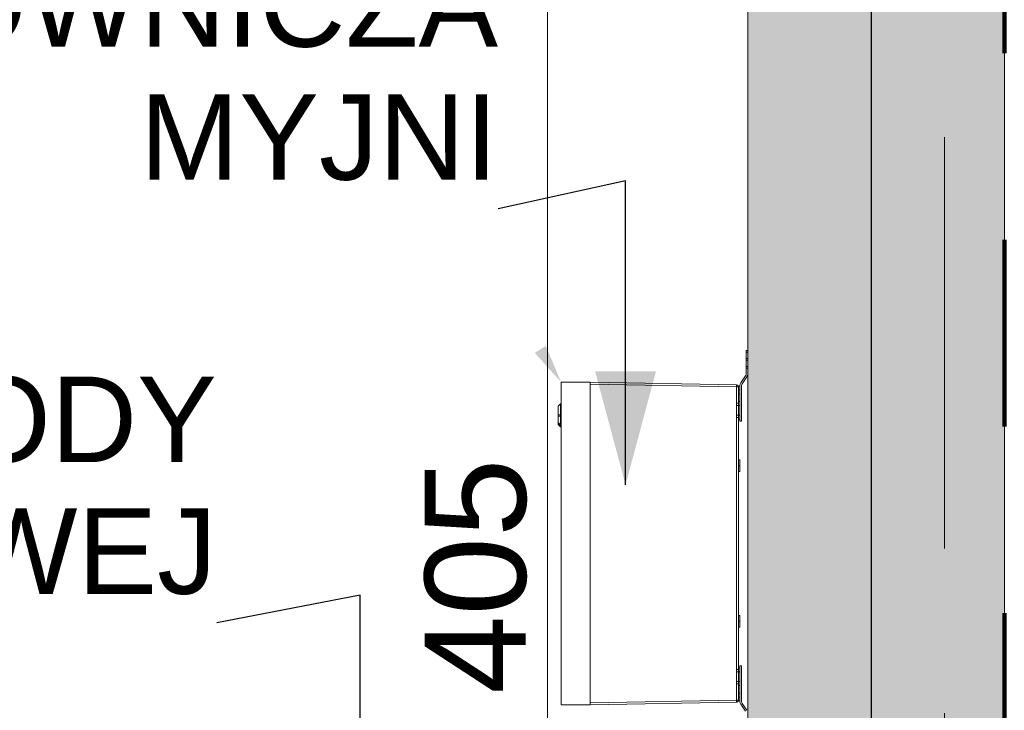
# Model space of a CAD drawing. Header units: centimetres. Extents: x -1436 to 1974, y -887 to 4352.
# Tile 95 of 105: x 973 to 1100, y 2495 to 2584. Entities that reach past the tile are written whole.
import ezdxf
from ezdxf.enums import TextEntityAlignment as Align

# ---------------------------------------------------------------- set-up
doc = ezdxf.new("R2010")
doc.units = ezdxf.units.CM
doc.header["$MEASUREMENT"] = 0
for name, pattern in [('DASHDOT', [25.4, 12.7, -6.35, 0, -6.35]), ('Przerywana', [48, 24, -24]), ('Przerywana podwójnie', [109.361107, 52.916665, -21.166666, 14.111111, -21.166666])]:
    doc.linetypes.add(name, pattern=pattern)
doc.layers.add('00 - nowa technologia myjni_Nr_pióra__246', color=7, linetype='Continuous', lineweight=20, true_color=0x1db3b3)
doc.layers.add('103-Z Zakres opracowania_Nr_pióra__255', color=7, linetype='Continuous', lineweight=140, true_color=0x00a400)
for name, color, linetype in [('131-Z Drogi', 7, 'Continuous'), ('299-A Wymiary Opisy', 7, 'Continuous'), ('410-K Osie główne', 7, 'Continuous'), ('420-K Ściany', 7, 'Continuous'), ('Nowe_460 - Stropy', 7, 'Continuous')]:
    doc.layers.add(name, color=color, linetype=linetype)
for name, color, linetype, lineweight in [('131-Z Drogi_Nr_pióra__12', 7, 'Continuous', 13), ('199-Z Wymiary i opisy_Nr_pióra__11', 7, 'Continuous', 0), ('201-A Ppoż_Nr_pióra__31', 1, 'Continuous', 30), ('299-A Wymiary Opisy_Nr_pióra__11', 7, 'Continuous', 0), ('410-K Osie główne_Nr_pióra__11', 7, 'Continuous', 0), ('420-K Ściany_Nr_pióra__27', 7, 'Continuous', 20), ('Nowe_460 - Stropy_Nr_pióra__135', 5, 'Continuous', 13)]:
    doc.layers.add(name, color=color, linetype=linetype, lineweight=lineweight)
doc.styles.add('STYL_AUTOMATYCZNY_1', font='arial.ttf')
doc.styles.add('STYL_AUTOMATYCZNY_2', font='arial.ttf')
doc.linetypes.add('PPOZ REI 60', pattern='A,0,[1,PW.01 RZUT PARTERU1.Shx,S=1.984127,R=0,X=0,Y=0],-400,0', length=400)
doc.dimstyles.new('STYL_AUTOMATYCZNY__1', dxfattribs={"dimtxt": 13, "dimasz": 7.6, "dimexe": 0.18, "dimexo": 0.0625, "dimgap": 0, "dimtad": 1, "dimdec": 0, "dimzin": 0, "dimdsep": 46, "dimtxsty": 'STYL_AUTOMATYCZNY_1', "dimblk": 'ARROWHEAD_2', "dimblk1": 'ARROWHEAD_2', "dimblk2": 'ARROWHEAD_2', "dimcen": 0.09, "dimclrd": 7, "dimclre": 7, "dimclrt": 7, "dimadec": 0, "dimazin": 0, "dimtfac": 1, "dimtdec": 4, "dimtmove": 0, "dimatfit": 3, "dimfxl": 0, "dimtolj": 1, "dimtzin": 0, "dimarcsym": 0})
doc.dimstyles.new('STYL_AUTOMATYCZNY__3', dxfattribs={"dimtxt": 0.18, "dimasz": 14.592, "dimexe": 0.18, "dimexo": 0.0625, "dimgap": 0, "dimtad": 0, "dimtih": 1, "dimtoh": 1, "dimdec": 4, "dimzin": 0, "dimdsep": 46, "dimcen": 0.09, "dimadec": 0, "dimazin": 0, "dimtfac": 1, "dimtdec": 4, "dimtmove": 0, "dimatfit": 3, "dimldrblk": 'ARROWHEAD_5', "dimfxl": 0, "dimtolj": 1, "dimtzin": 0, "dimarcsym": 0})

# ---------------------------------------------------------------- blocks, each defined once
blk = doc.blocks.new('Strop_1_1', base_point=(-767, -887.29))
at = {"layer": '131-Z Drogi_Nr_pióra__12', "color": 7, "linetype": 'Continuous', "lineweight": 13, "flags": 128}
blk.add_lwpolyline([(10.58, 3058.7), (654.77, 3058.7), (654.7, 2747.25), (1099.75, 2747.81), (1099.75, 2276.77), (655.29, 2276.77), (658.07, 59.1), (784.69, 58.94), (784.63, 6.89), (6.75, 7.87)], close=True, dxfattribs=at)
blk = doc.blocks.new('Strop_3_1', base_point=(1099.75, 2747.25))
at = {"layer": 'Nowe_460 - Stropy_Nr_pióra__135', "color": 5, "linetype": 'Continuous', "lineweight": 13, "flags": 128}
blk.add_lwpolyline([(1099.75, 2747.25), (655.14, 2747.25), (655.73, 2276.77), (1099.75, 2276.77)], close=True, dxfattribs=at)
blk = doc.blocks.new('Ściana_6_1', base_point=(1066.75, 2714.77))
at = {"layer": '420-K Ściany', "linetype": 'Continuous', "lineweight": 0, "true_color": 0x000000}
blk.add_hatch(color=18, dxfattribs=at).paths.add_polyline_path([(1066.75, 2714.77), (1066.75, 2309.77), (1099.75, 2309.77), (1099.75, 2714.81)])
at = {"layer": '420-K Ściany_Nr_pióra__27', "color": 7, "linetype": 'Continuous', "lineweight": 20, "flags": 128}
for points in [[(1066.75, 2714.77), (1066.75, 2309.77)], [(1099.75, 2276.77), (1099.75, 2714.81)]]:
    blk.add_lwpolyline(points, dxfattribs=at)
blk = doc.blocks.new('Standardowy znacznik osi[26]_1', base_point=(1092.06, 2778.38))
at = {"layer": '410-K Osie główne_Nr_pióra__11', "color": 7, "linetype": 'Przerywana podwójnie', "lineweight": 0}
blk.add_line((1092.06, 2678.38), (1092.06, 2342.05), dxfattribs=at)
at = {"layer": '410-K Osie główne_Nr_pióra__11', "color": 7, "lineweight": 0, "style": 'STYL_AUTOMATYCZNY_2'}
for tag, p in [('AC_MarkerText_1_0', (1092.06, 2800.88)), ('AC_MarkerText_1_1', (1092.06, 2234.55))]:
    blk.add_attdef(tag, text='', height=15, rotation=360, dxfattribs=at).set_placement(p, align=Align.TOP_CENTER)
blk = doc.blocks.new('*D120')
at = {"layer": '299-A Wymiary Opisy_Nr_pióra__11', "color": 7, "linetype": 'Continuous', "lineweight": 0}
for p, q in [((1040.99, 2714.77), (1040.99, 2719.66)), ((1045.99, 2711.88), (1035.99, 2717.65)), ((1048.49, 2714.77), (1033.49, 2714.77)), ((1040.99, 2309.77), (1040.99, 2714.77)), ((1035.99, 2312.65), (1045.99, 2306.88)), ((1048.49, 2309.77), (1033.49, 2309.77)), ((1040.99, 2304.88), (1040.99, 2309.77))]:
    blk.add_line(p, q, dxfattribs=at)
at = {"layer": '299-A Wymiary Opisy_Nr_pióra__11', "color": 7, "lineweight": 0, "insert": (1038.39, 2497.39), "char_height": 13, "attachment_point": 7, "rotation": 90, "style": 'STYL_AUTOMATYCZNY_1'}
blk.add_mtext('\\A1;{\\pql;\\fArial|b0|i0|c238|p0;\\W1.000000;405}', dxfattribs=at)
blk = doc.blocks.new('ARROWHEAD_2')
at = {"color": 0, "linetype": 'Continuous', "lineweight": 0}
for p, q in [((-0.378, -0.655), (0.378, 0.655)), ((0, 0), (-1, 0))]:
    blk.add_line(p, q, dxfattribs=at)
blk = doc.blocks.new('ARROWHEAD_5')
at = {"linetype": 'Continuous', "lineweight": 0}
blk.add_hatch(color=0, dxfattribs=at).paths.add_polyline_path([(-1, 0.2679), (0, 0), (-1, -0.2679)])
at = {"color": 0, "linetype": 'Continuous', "lineweight": 0}
blk.add_line((0, 0), (-1, 0), dxfattribs=at)

msp = doc.modelspace()

# ---------------------------------------------------------------- hatches: boundary and pattern name
at = {"layer": '00 - nowa technologia myjni_Nr_pióra__246', "linetype": 'Continuous', "lineweight": 20, "true_color": 0x1db3b3}
msp.add_hatch(color=132, dxfattribs=at).paths.add_polyline_path([(1040.77, 2542.17), (1039.36, 2541.27), (1042.74, 2537.5)])

# ---------------------------------------------------------------- linework, layer by layer
at = {"layer": '00 - nowa technologia myjni_Nr_pióra__246', "color": 132, "linetype": 'Continuous', "lineweight": 20, "true_color": 0x1db3b3}
for p, q in [((1066.55, 2541.57), (1066.75, 2541.57)), ((1066.55, 2541.57), (1066.55, 2541.37)), ((1066.55, 2541.37), (1066.75, 2541.37)), ((1066.55, 2541.37), (1066.55, 2540.55)), ((1066.55, 2540.55), (1066.75, 2540.55)), ((1066.55, 2540.55), (1066.55, 2540.35)), ((1066.55, 2540.35), (1066.75, 2540.35)), ((1066.55, 2540.35), (1066.55, 2540.34)), ((1066.75, 2541.57), (1066.75, 2541.37)), ((1066.75, 2541.37), (1066.75, 2540.55)), ((1066.75, 2540.55), (1066.75, 2540.35)), ((1066.75, 2540.35), (1066.75, 2540.34)), ((1066.75, 2540.34), (1066.55, 2540.34)), ((1066.55, 2540.34), (1066.55, 2539.5)), ((1066.75, 2539.5), (1066.55, 2539.5)), ((1066.55, 2539.5), (1066.55, 2539.5)), ((1066.55, 2539.5), (1066.75, 2539.5)), ((1066.55, 2539.3), (1066.55, 2539.5)), ((1066.55, 2539.3), (1066.75, 2539.3)), ((1066.55, 2538.54), (1066.55, 2539.3)), ((1066.75, 2540.34), (1066.75, 2539.5)), ((1066.75, 2539.5), (1066.75, 2539.5)), ((1066.75, 2539.3), (1066.75, 2539.5)), ((1066.75, 2538.54), (1066.75, 2539.3)), ((1065.85, 2537.43), (1066.47, 2538.31)), ((1066.64, 2538.2), (1066.02, 2537.31)), ((1042.75, 2537.5), (1042.74, 2537.5)), ((1042.74, 2537.5), (1042.74, 2496)), ((1042.75, 2537.5), (1042.75, 2496)), ((1046.5, 2537.5), (1042.75, 2537.5)), ((1046.5, 2496), (1046.5, 2537.5)), ((1065.29, 2537.16), (1046.5, 2537.49)), ((1046.5, 2537.23), (1065.29, 2536.9)), ((1065.29, 2537.16), (1065.3, 2537.16)), ((1065.29, 2537.16), (1065.29, 2537.16)), ((1065.29, 2537.16), (1065.29, 2537.16)), ((1065.29, 2536.9), (1065.29, 2534.79)), ((1065.29, 2536.9), (1065.55, 2536.9)), ((1065.3, 2537.16), (1065.31, 2537.16)), ((1065.3, 2537.16), (1065.3, 2537.16)), ((1065.3, 2537.16), (1065.3, 2537.16)), ((1065.3, 2537.16), (1065.31, 2537.16)), ((1065.31, 2537.16), (1065.31, 2537.16)), ((1065.31, 2537.16), (1065.31, 2537.16)), ((1065.55, 2536.91), (1065.55, 2537)), ((1065.75, 2537), (1065.55, 2537)), ((1065.75, 2537), (1065.55, 2537)), ((1065.55, 2534.79), (1065.55, 2536.9)), ((1065.75, 2532.47), (1065.75, 2537.08)), ((1065.75, 2537), (1065.75, 2536.99)), ((1065.75, 2536.99), (1065.75, 2536.96)), ((1065.75, 2536.96), (1065.75, 2536.91)), ((1065.75, 2536.91), (1065.75, 2536.85)), ((1065.75, 2536.85), (1065.75, 2536.78)), ((1065.75, 2536.78), (1065.75, 2536.69)), ((1065.75, 2536.69), (1065.75, 2536.6)), ((1065.75, 2536.6), (1065.75, 2536.5)), ((1065.95, 2532.47), (1065.95, 2537.08)), ((1065.75, 2536), (1065.55, 2536)), ((1065.75, 2536.5), (1065.75, 2536.4)), ((1065.75, 2536.4), (1065.75, 2536.31)), ((1065.75, 2536.31), (1065.75, 2536.22)), ((1065.75, 2536.22), (1065.75, 2536.15)), ((1065.75, 2536.15), (1065.75, 2536.08)), ((1065.75, 2536.08), (1065.75, 2536.04)), ((1065.75, 2536.04), (1065.75, 2536.01)), ((1065.75, 2536.01), (1065.75, 2536)), ((1042.65, 2534.7), (1042.35, 2534.4)), ((1042.35, 2532.32), (1042.35, 2534.4)), ((1042.35, 2534.4), (1042.35, 2532.32)), ((1042.35, 2532.2), (1042.35, 2534.28)), ((1042.35, 2534.28), (1042.35, 2532.2)), ((1042.35, 2532.22), (1042.35, 2534.24)), ((1042.35, 2534.13), (1042.35, 2532.56)), ((1042.35, 2534.07), (1042.35, 2532.04)), ((1042.35, 2532.46), (1042.35, 2534.04)), ((1042.65, 2534.7), (1042.65, 2532.05)), ((1042.65, 2534.7), (1042.74, 2534.7)), ((1042.65, 2534.7), (1042.65, 2532.05)), ((1065.55, 2534.79), (1065.29, 2534.79)), ((1065.3, 2534.68), (1065.29, 2534.72)), ((1065.3, 2534.65), (1065.3, 2534.68)), ((1065.3, 2534.61), (1065.3, 2534.65)), ((1065.31, 2534.57), (1065.3, 2534.61)), ((1065.31, 2534.5), (1065.31, 2533.25)), ((1065.31, 2534.5), (1065.55, 2534.5)), ((1065.75, 2535), (1065.55, 2535)), ((1065.75, 2535), (1065.55, 2535)), ((1065.55, 2534.5), (1065.55, 2534.79)), ((1065.55, 2534.5), (1065.75, 2534.5)), ((1065.55, 2533.25), (1065.55, 2534.5)), ((1065.75, 2535), (1065.75, 2534.99)), ((1065.75, 2534.99), (1065.75, 2534.96)), ((1065.75, 2534.96), (1065.75, 2534.91)), ((1065.75, 2534.91), (1065.75, 2534.85)), ((1065.75, 2534.85), (1065.75, 2534.78)), ((1065.75, 2534.78), (1065.75, 2534.69)), ((1065.75, 2534.69), (1065.75, 2534.6)), ((1065.75, 2534.6), (1065.75, 2534.5)), ((1065.75, 2533.25), (1065.75, 2534.5)), ((1042.35, 2533.98), (1042.35, 2532.44)), ((1042.35, 2532.31), (1042.35, 2533.84)), ((1065.29, 2533.03), (1065.3, 2533.07)), ((1065.29, 2532.95), (1065.29, 2500.54)), ((1065.29, 2532.95), (1065.55, 2532.95)), ((1065.3, 2533.14), (1065.31, 2533.18)), ((1065.3, 2533.1), (1065.3, 2533.14)), ((1065.3, 2533.07), (1065.3, 2533.1)), ((1065.55, 2533.25), (1065.31, 2533.25)), ((1065.55, 2532.95), (1065.55, 2533.25)), ((1065.75, 2533.25), (1065.55, 2533.25)), ((1065.55, 2500.54), (1065.55, 2532.95)), ((1065.75, 2533.25), (1065.75, 2533.15)), ((1065.75, 2533.15), (1065.75, 2533.06)), ((1065.75, 2533.06), (1065.75, 2532.97)), ((1065.75, 2532.97), (1065.75, 2532.9)), ((1065.75, 2532.9), (1065.75, 2532.83)), ((1065.75, 2532.83), (1065.75, 2532.79)), ((1065.75, 2532.79), (1065.75, 2532.76)), ((1065.75, 2532.76), (1065.75, 2532.75)), ((1042.65, 2532.05), (1042.35, 2532.32)), ((1042.35, 2532.32), (1042.65, 2532.05)), ((1042.35, 2532.04), (1042.35, 2532.24)), ((1042.65, 2531.9), (1042.35, 2532.2)), ((1042.65, 2531.74), (1042.35, 2532.04)), ((1042.65, 2532.05), (1042.74, 2532.05)), ((1042.65, 2532.05), (1042.65, 2531.9)), ((1042.74, 2532.05), (1042.65, 2532.05)), ((1042.65, 2532.05), (1042.65, 2531.9)), ((1042.65, 2531.9), (1042.74, 2531.9)), ((1042.65, 2531.9), (1042.65, 2531.74)), ((1042.65, 2531.9), (1042.65, 2531.74)), ((1042.65, 2531.74), (1042.74, 2531.74)), ((1065.75, 2532.75), (1065.55, 2532.75)), ((1065.75, 2532.47), (1065.95, 2532.47)), ((1065.75, 2527.5), (1065.55, 2527.5)), ((1065.75, 2527.5), (1065.55, 2527.5)), ((1065.75, 2527.5), (1065.75, 2527.48)), ((1065.75, 2527.48), (1065.75, 2527.44)), ((1065.75, 2527.44), (1065.75, 2527.37)), ((1065.75, 2527.37), (1065.75, 2527.28)), ((1065.75, 2527.28), (1065.75, 2527.17)), ((1065.75, 2527.17), (1065.75, 2527.04)), ((1065.75, 2527.04), (1065.75, 2526.9)), ((1065.75, 2526.9), (1065.75, 2526.75)), ((1065.75, 2526.75), (1065.75, 2526.6)), ((1065.75, 2526.6), (1065.75, 2526.46)), ((1065.75, 2526.46), (1065.75, 2526.33)), ((1065.75, 2526), (1065.55, 2526)), ((1065.75, 2526.33), (1065.75, 2526.22)), ((1065.75, 2526.22), (1065.75, 2526.13)), ((1065.75, 2526.13), (1065.75, 2526.06)), ((1065.75, 2526.06), (1065.75, 2526.01)), ((1065.75, 2526.01), (1065.75, 2526)), ((1065.75, 2507.5), (1065.55, 2507.5)), ((1065.75, 2507.5), (1065.55, 2507.5)), ((1065.75, 2507.5), (1065.75, 2507.48)), ((1065.75, 2507.48), (1065.75, 2507.44)), ((1065.75, 2507.44), (1065.75, 2507.37)), ((1065.75, 2507.37), (1065.75, 2507.28)), ((1065.75, 2507.28), (1065.75, 2507.17)), ((1065.75, 2507.17), (1065.75, 2507.04)), ((1065.75, 2507.04), (1065.75, 2506.9)), ((1065.75, 2506.9), (1065.75, 2506.75)), ((1065.75, 2506.75), (1065.75, 2506.6)), ((1065.75, 2506.6), (1065.75, 2506.46)), ((1065.75, 2506.46), (1065.75, 2506.33)), ((1065.75, 2506.33), (1065.75, 2506.22)), ((1065.75, 2506.22), (1065.75, 2506.13)), ((1065.75, 2506), (1065.55, 2506)), ((1065.75, 2506.13), (1065.75, 2506.06)), ((1065.75, 2506.06), (1065.75, 2506.01)), ((1065.75, 2506.01), (1065.75, 2506)), ((1065.55, 2500.54), (1065.29, 2500.54)), ((1065.3, 2500.43), (1065.29, 2500.47)), ((1065.3, 2500.4), (1065.3, 2500.43)), ((1065.3, 2500.36), (1065.3, 2500.4)), ((1065.31, 2500.32), (1065.3, 2500.36)), ((1065.31, 2500.25), (1065.31, 2499)), ((1065.31, 2500.25), (1065.55, 2500.25)), ((1065.75, 2500.75), (1065.55, 2500.75)), ((1065.75, 2500.75), (1065.55, 2500.75)), ((1065.55, 2500.25), (1065.55, 2500.54)), ((1065.55, 2500.25), (1065.75, 2500.25)), ((1065.55, 2499), (1065.55, 2500.25)), ((1065.75, 2501.02), (1065.95, 2501.02)), ((1065.75, 2496.41), (1065.75, 2501.02)), ((1065.75, 2500.75), (1065.75, 2500.74)), ((1065.75, 2500.74), (1065.75, 2500.71)), ((1065.75, 2500.71), (1065.75, 2500.66)), ((1065.75, 2500.66), (1065.75, 2500.6)), ((1065.75, 2500.6), (1065.75, 2500.53)), ((1065.75, 2500.53), (1065.75, 2500.44)), ((1065.75, 2500.44), (1065.75, 2500.35)), ((1065.75, 2500.35), (1065.75, 2500.25)), ((1065.75, 2500.25), (1065.75, 2499)), ((1065.95, 2496.41), (1065.95, 2501.02)), ((1065.29, 2498.78), (1065.3, 2498.82)), ((1065.29, 2498.7), (1065.29, 2496.59)), ((1065.29, 2498.7), (1065.55, 2498.7)), ((1065.3, 2498.89), (1065.31, 2498.93)), ((1065.3, 2498.85), (1065.3, 2498.89)), ((1065.3, 2498.82), (1065.3, 2498.85)), ((1065.55, 2499), (1065.31, 2499)), ((1065.55, 2498.7), (1065.55, 2499)), ((1065.75, 2499), (1065.55, 2499)), ((1065.55, 2496.59), (1065.55, 2498.7)), ((1065.75, 2499), (1065.75, 2498.9)), ((1065.75, 2498.9), (1065.75, 2498.81)), ((1065.75, 2498.81), (1065.75, 2498.72)), ((1065.75, 2498.72), (1065.75, 2498.65)), ((1065.75, 2498.65), (1065.75, 2498.58)), ((1065.75, 2498.58), (1065.75, 2498.54)), ((1065.75, 2498.5), (1065.55, 2498.5)), ((1065.75, 2497.5), (1065.55, 2497.5)), ((1065.75, 2497.5), (1065.55, 2497.5)), ((1065.75, 2498.54), (1065.75, 2498.51)), ((1065.75, 2498.51), (1065.75, 2498.5)), ((1065.75, 2497.5), (1065.75, 2497.49)), ((1065.75, 2497.49), (1065.75, 2497.46)), ((1065.75, 2497.46), (1065.75, 2497.41)), ((1065.75, 2497.41), (1065.75, 2497.35)), ((1065.75, 2497.35), (1065.75, 2497.28)), ((1065.29, 2496.59), (1046.5, 2496.27)), ((1046.5, 2496.01), (1065.29, 2496.33)), ((1065.55, 2496.59), (1065.29, 2496.59)), ((1065.3, 2496.33), (1065.29, 2496.33)), ((1065.29, 2496.33), (1065.29, 2496.33)), ((1065.31, 2496.33), (1065.3, 2496.33)), ((1065.31, 2496.33), (1065.3, 2496.33)), ((1065.3, 2496.33), (1065.3, 2496.33)), ((1065.3, 2496.33), (1065.3, 2496.33)), ((1065.31, 2496.33), (1065.31, 2496.33)), ((1065.55, 2496.5), (1065.55, 2496.59)), ((1065.75, 2496.5), (1065.55, 2496.5)), ((1065.75, 2497.28), (1065.75, 2497.19)), ((1065.75, 2497.19), (1065.75, 2497.1)), ((1065.75, 2497.1), (1065.75, 2497)), ((1065.75, 2497), (1065.75, 2496.9)), ((1065.75, 2496.9), (1065.75, 2496.81)), ((1065.75, 2496.81), (1065.75, 2496.72)), ((1065.75, 2496.72), (1065.75, 2496.65)), ((1065.75, 2496.65), (1065.75, 2496.58)), ((1065.75, 2496.58), (1065.75, 2496.54)), ((1065.75, 2496.54), (1065.75, 2496.51)), ((1065.75, 2496.51), (1065.75, 2496.5)), ((1065.85, 2496.07), (1066.47, 2495.18)), ((1066.64, 2495.3), (1066.02, 2496.18)), ((1042.75, 2496), (1042.74, 2496)), ((1042.75, 2496), (1046.5, 2496))]:
    msp.add_line(p, q, dxfattribs=at)
at = {"layer": '00 - nowa technologia myjni_Nr_pióra__246', "color": 132, "linetype": 'DASHDOT', "lineweight": 20, "true_color": 0x1db3b3}
for p, q in [((1066.77, 2540.34), (1066.53, 2540.34)), ((1066.77, 2539.5), (1066.53, 2539.5)), ((1065.77, 2536.5), (1065.53, 2536.5)), ((1065.77, 2534.5), (1065.53, 2534.5)), ((1042.31, 2533.3), (1042.78, 2533.3)), ((1042.32, 2533.14), (1042.68, 2533.14)), ((1065.77, 2533.25), (1065.53, 2533.25)), ((1065.77, 2526.75), (1065.53, 2526.75)), ((1065.77, 2506.75), (1065.53, 2506.75)), ((1065.77, 2500.25), (1065.53, 2500.25)), ((1065.77, 2499), (1065.53, 2499)), ((1065.77, 2497), (1065.53, 2497))]:
    msp.add_line(p, q, dxfattribs=at)
at = {"layer": '00 - nowa technologia myjni_Nr_pióra__246', "color": 132, "linetype": 'Continuous', "lineweight": 20, "true_color": 0x1db3b3}
for centre, radius, start, end in [((1066.15, 2538.54), 0.4, 325, 0), ((1066.15, 2538.54), 0.6, 325, 0), ((1065.29, 2536.9), 0.26, 0, 89), ((1065.3, 2536.9), 0.26, 21.7145, 89), ((1065.3, 2536.9), 0.26, 21.7145, 89), ((1066.35, 2537.08), 0.6, 145, 180), ((1066.35, 2537.08), 0.4, 145, 180), ((1066.3, 2534.8), 1.01, 180.2895, 184.4763), ((1064.19, 2534.5), 1.12, 0.1172, 3.899), ((1066.3, 2532.95), 1.01, 175.5257, 179.7108), ((1064.19, 2533.25), 1.12, 356.0997, 359.8827), ((1066.3, 2500.55), 1.01, 180.2895, 184.4763), ((1064.19, 2500.25), 1.12, 0.1172, 3.899), ((1066.3, 2498.7), 1.01, 175.5257, 179.7108), ((1064.19, 2499), 1.12, 356.0997, 359.8827), ((1065.29, 2496.59), 0.26, 271, 0), ((1065.3, 2496.6), 0.26, 271, 338.2855), ((1066.35, 2496.41), 0.6, 180, 215), ((1066.35, 2496.41), 0.4, 180, 215)]:
    msp.add_arc(centre, radius, start, end, dxfattribs=at)
for centre, major_axis, start_param, end_param in [((1065.29, 2536.9), (0.005, 0.26), 4.712694, 6.283185), ((1065.29, 2496.59), (-0.005, 0.26), 3.141593, 4.712084)]:
    msp.add_ellipse(centre, major_axis=major_axis, ratio=0.01745, start_param=start_param, end_param=end_param, dxfattribs=at)
at = {"layer": '103-Z Zakres opracowania_Nr_pióra__255', "color": 94, "linetype": 'Przerywana', "lineweight": 140, "true_color": 0x00a400}
msp.add_lwpolyline([(-45.53, 3079.65), (654.37, 3079.65), (654.37, 2747.81), (1099.75, 2747.81), (1099.75, 2276.77), (655.29, 2276.77), (655.29, -103.95), (-45.53, -103.95)], close=True, dxfattribs=at)
at = {"layer": '201-A Ppoż_Nr_pióra__31', "color": 1, "linetype": 'PPOZ REI 60', "lineweight": 30}
msp.add_line((1082.63, 2729.08), (1082.63, 2288.49), dxfattribs=at)

# ---------------------------------------------------------------- block references
at = {"layer": '131-Z Drogi', "color": 7, "linetype": 'Continuous', "lineweight": 13}
msp.add_blockref('Strop_1_1', (-767, -887.29), dxfattribs=at)
at = {"layer": '410-K Osie główne', "color": 7, "linetype": 'Continuous', "lineweight": 20}
msp.add_blockref('Standardowy znacznik osi[26]_1', (1092.06, 2778.38), dxfattribs=at)
at = {"layer": '420-K Ściany', "color": 7, "lineweight": 20}
msp.add_blockref('Ściana_6_1', (1066.75, 2714.77), dxfattribs=at)
at = {"layer": 'Nowe_460 - Stropy', "color": 5, "linetype": 'Continuous', "lineweight": 20}
msp.add_blockref('Strop_3_1', (1099.75, 2747.25), dxfattribs=at)

# ---------------------------------------------------------------- texts
at = {"layer": '199-Z Wymiary i opisy_Nr_pióra__11', "color": 7, "linetype": 'Continuous', "lineweight": 0, "char_height": 11, "attachment_point": 9, "style": 'STYL_AUTOMATYCZNY_1'}
for s, insert, line_spacing_factor in [('\\A1;{\\pqr;\\fArial|b0|i0|c238|p0;\\W1.000000;SZAFA STEROWNICZA\\P\\pqr;\\fArial|b0|i0|c238|p0;\\W1.000000;MYJNI}', (1034.64, 2563.38), 0.933194), ('\\A1;{\\pqr;\\fArial|b0|i0|c238|p0;\\W1.000000;POMPA WODY\\P\\pqr;\\fArial|b0|i0|c238|p0;\\W1.000000;OBIEGOWEJ}', (998.46, 2510.12), 0.923867)]:
    msp.add_mtext(s, dxfattribs=dict(at, insert=insert, line_spacing_factor=line_spacing_factor))

# ---------------------------------------------------------------- dimensions: what is measured, and where the dimension line sits
at = {"layer": '299-A Wymiary Opisy', "color": 7, "linetype": 'Continuous', "lineweight": 0}
dim = msp.add_linear_dim(base=(1040.99, 2714.77), p1=(1066.75, 2309.77), p2=(1066.75, 2714.77), angle=90, dimstyle='STYL_AUTOMATYCZNY__1', dxfattribs=at)
dim.commit()
dim.dimension.update_dxf_attribs({"geometry": '*D120', "text_midpoint": (1031.89, 2512.23), "dimtype": 160, "text_rotation": 90})

# ---------------------------------------------------------------- leaders
at = {"layer": '199-Z Wymiary i opisy_Nr_pióra__11', "color": 7, "linetype": 'Continuous', "lineweight": 0, "annotation_type": 0, "has_hookline": 1, "hookline_direction": 1}
for points, text_width in [([(1051.03, 2524.29), (1051.03, 2563.38), (1034.64, 2559.79)], 166.54), ([(1016.89, 2458.06), (1016.89, 2510.12), (998.46, 2506.53)], 106.19)]:
    msp.add_leader(points, dimstyle='STYL_AUTOMATYCZNY__3', dxfattribs=dict(at, text_width=text_width))

doc.saveas('drawing.dxf')
